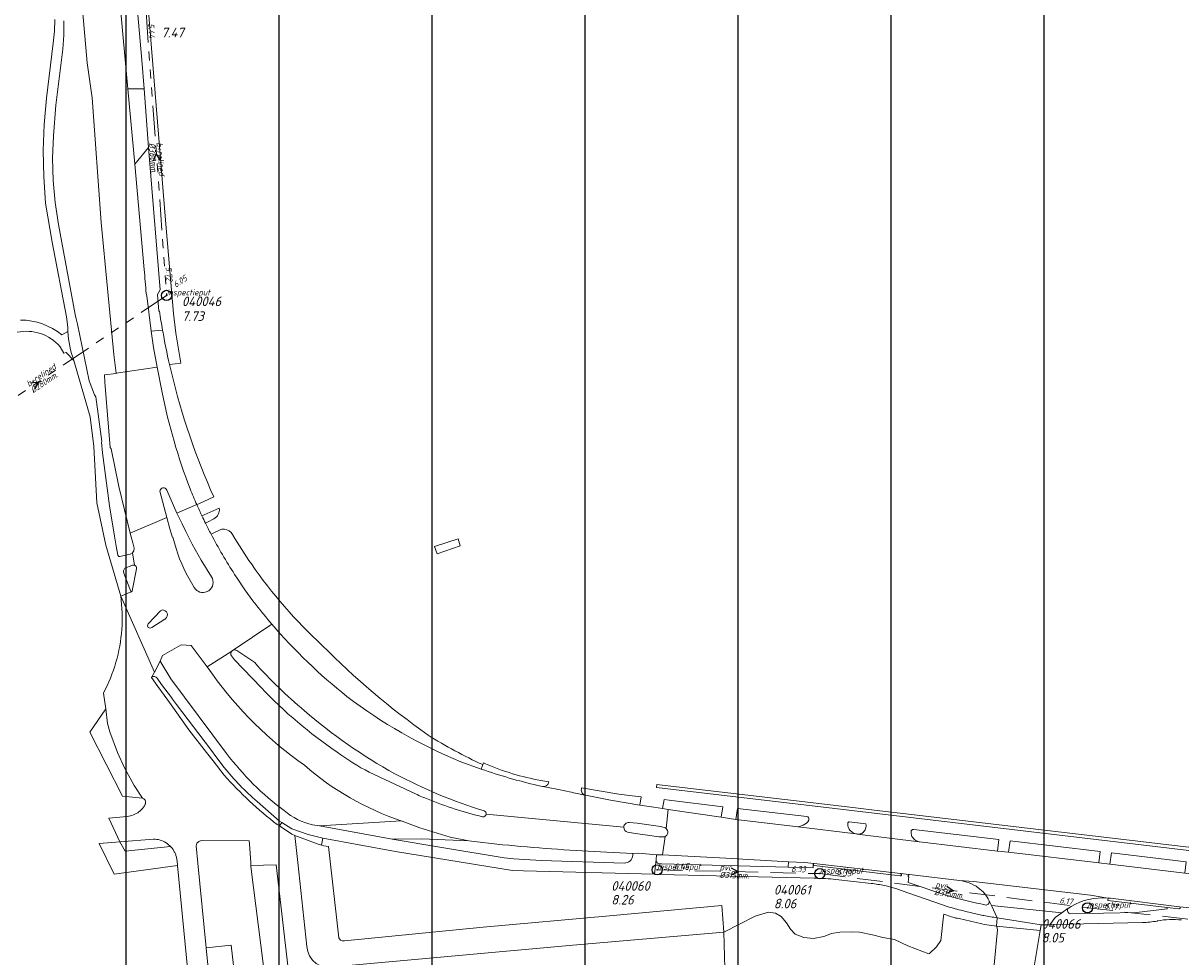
# Model space of a CAD drawing. Extents: x 148869 to 161638, y 453607 to 469810.
# Tile 113 of 256: x 152319 to 152546, y 462552 to 462735. Entities that reach past the tile are written whole.
import ezdxf

# ---------------------------------------------------------------- set-up
doc = ezdxf.new("R2010")
doc.units = 0
doc.header["$PDMODE"] = 32
doc.header["$PDSIZE"] = 2
doc.linetypes.add('RI-GWA', pattern=[18.45, 6, -1.8, 1.75, -1.8, 1.75, -1.8, 1.75, -1.8])
doc.linetypes.add('RI-HWA', pattern=[7.4, 5, -2.4])
doc.layers.get('0').update_dxf_attribs({"linetype": 'CONTINUOUS'})
doc.layers.get('DEFPOINTS').update_dxf_attribs({"linetype": 'CONTINUOUS'})
doc.layers.add('2024 hatch', color=160, linetype='CONTINUOUS')
for name, color, linetype, lineweight in [('B-OI-RI-GWA-MATERIAAL-T18', 10, 'CONTINUOUS', 18), ('B-OI-RI-GWA-PUTDEKSELHOOGTE-T25', 10, 'CONTINUOUS', 25), ('B-OI-RI-GWA_BOB-T18', 10, 'CONTINUOUS', 18), ('B-OI-RI-GWA_DIAMETER-T18', 10, 'CONTINUOUS', 18), ('B-OI-RI-GWA_PUTNUMMER-T18', 10, 'CONTINUOUS', 18), ('B-OI-RI-GWA_RIOOLPUT-S', 10, 'CONTINUOUS', 25), ('B-OI-RI-GWA_TRANSPORTLEIDING-G', 10, 'RI-GWA', 18), ('B-OI-RI-HWA-BOB-T18', 150, 'CONTINUOUS', 18), ('B-OI-RI-HWA-MATERIAAL-T18', 150, 'CONTINUOUS', 18), ('B-OI-RI-HWA-PUTDEKSELHOOGTE-T25', 150, 'CONTINUOUS', 25), ('B-OI-RI-HWA-PUTNUMMER-T25', 150, 'CONTINUOUS', 25), ('B-OI-RI-HWA_DIAMETER-T18', 150, 'CONTINUOUS', 18), ('B-OI-RI-HWA_RIOOLPUT-S', 150, 'CONTINUOUS', 25), ('B-OI-RI-HWA_TRANSPORTLEIDING-G', 150, 'RI-HWA', 18), ('B-OI-RI-STROOMRICHTING-S', 252, 'CONTINUOUS', 25), ('B-RO-VH-VERHARDING_ASFALT-GV', 251, 'CONTINUOUS', 18), ('B-RO-VH-VERHARDING_BEDRIJFSVLOERPLAAT-GV', 251, 'CONTINUOUS', 18), ('B-RO-VH-VERHARDING_FUNDERING_ZAND-GV', 251, 'CONTINUOUS', 18), ('B-RO-VH-VERHARDING_GRASBETONSTEEN-GV', 251, 'CONTINUOUS', 18), ('B-RO-VH-VERHARDING_HALFVERHARDING_GRIND-GV', 251, 'CONTINUOUS', 18), ('B-RO-VH-VERHARDING_STRAATBAKSTEEN-GV', 251, 'CONTINUOUS', 18)]:
    doc.layers.add(name, color=color, linetype=linetype, lineweight=lineweight)
doc.styles.add('NLCS-ISO-M500-T18_CURSIEF', font='NLCS-ISO.ttf', dxfattribs={"oblique": 15, "height": 0.9})
doc.styles.add('NLCS-ISO-M750-T25_CURSIEF', font='NLCS-ISO.ttf', dxfattribs={"oblique": 15, "height": 1.875})

# ---------------------------------------------------------------- blocks, each defined once
blk = doc.blocks.new('ACMAP_ANN_TEMPLATE_hwa-diam')
at = {"color": 0, "linetype": 'ByBlock', "style": 'NLCS-ISO-M500-T18_CURSIEF', "oblique": 15}
blk.add_attdef('hwa-diam', (-3.7, -1.3), '', height=1.2, dxfattribs=at)
blk = doc.blocks.new('ACMAP_ANN_TEMPLATE_hwa-materiaal')
at = {"color": 0, "linetype": 'ByBlock', "style": 'NLCS-ISO-M500-T18_CURSIEF', "oblique": 15}
blk.add_attdef('hwa-mat', (-3.7, 0.2), '', height=1.2, dxfattribs=at)
blk = doc.blocks.new('ACMAP_ANN_TEMPLATE_hwa-nap-l')
at = {"color": 0, "linetype": 'ByBlock', "style": 'NLCS-ISO-M500-T18_CURSIEF', "oblique": 15}
blk.add_attdef('hwa-nap-l', (3.3, 0.2), '', height=1.2, dxfattribs=at)
blk = doc.blocks.new('ACMAP_ANN_TEMPLATE_hwa-nap-r')
at = {"color": 0, "linetype": 'ByBlock', "style": 'NLCS-ISO-M500-T18_CURSIEF', "oblique": 15}
blk.add_attdef('hwa-nap-r', (-5.6, 0.2), '', height=1.2, dxfattribs=at)
blk = doc.blocks.new('ACMAP_ANN_TEMPLATE_gwa-diam')
at = {"color": 0, "linetype": 'ByBlock', "style": 'NLCS-ISO-M500-T18_CURSIEF', "oblique": 15}
blk.add_attdef('gwa-diam', (-2.2, -1.3), '', height=1.2, dxfattribs=at)
blk = doc.blocks.new('ACMAP_ANN_TEMPLATE_gwa-materiaal')
at = {"color": 0, "linetype": 'ByBlock', "style": 'NLCS-ISO-M500-T18_CURSIEF', "oblique": 15}
blk.add_attdef('gwa-mat', (-2.2, 0.2), '', height=1.2, dxfattribs=at)
blk = doc.blocks.new('ACMAP_ANN_TEMPLATE_gwa-nap-l')
at = {"color": 0, "linetype": 'ByBlock', "style": 'NLCS-ISO-M500-T18_CURSIEF', "oblique": 15}
blk.add_attdef('gwa-nap-l', (2.3, 0.2), '', height=1.2, dxfattribs=at)
blk = doc.blocks.new('ACMAP_ANN_TEMPLATE_gwa-nap-r')
at = {"color": 0, "linetype": 'ByBlock', "style": 'NLCS-ISO-M500-T18_CURSIEF', "oblique": 15}
blk.add_attdef('gwa-nap-r', (-5.6, 0.2), '', height=1.2, dxfattribs=at)
blk = doc.blocks.new('ACMAP_ANN_TEMPLATE_hwa-puth')
at = {"color": 0, "linetype": 'ByBlock', "style": 'NLCS-ISO-M750-T25_CURSIEF', "oblique": 15}
blk.add_attdef('hwa-puth', (-9, -6.8), '', height=1.88, dxfattribs=at)
blk = doc.blocks.new('ACMAP_ANN_TEMPLATE_hwa-putnr')
at = {"color": 0, "linetype": 'ByBlock', "style": 'NLCS-ISO-M750-T25_CURSIEF', "oblique": 15}
blk.add_attdef('hwa-putnr', (-9, -4.1), '', height=1.88, dxfattribs=at)
blk = doc.blocks.new('ACMAP_ANN_TEMPLATE_type knoop')
at = {"layer": 'DEFPOINTS', "style": 'NLCS-ISO-M500-T18_CURSIEF', "oblique": 15}
blk.add_attdef('type_knoop', (0, 0), '', height=1.2, dxfattribs=at)
blk = doc.blocks.new('ACMAP_ANN_TEMPLATE_gwa-puth')
at = {"color": 0, "linetype": 'ByBlock', "style": 'NLCS-ISO-M750-T25_CURSIEF', "oblique": 15}
blk.add_attdef('gwa-puth', (3, -5), '', height=1.88, dxfattribs=at)
blk = doc.blocks.new('ACMAP_ANN_TEMPLATE_gwa-putnr')
at = {"color": 0, "linetype": 'ByBlock', "style": 'NLCS-ISO-M750-T25_CURSIEF', "oblique": 15}
blk.add_attdef('gwa-putnr', (3, -2.1), '', height=1.88, dxfattribs=at)

msp = doc.modelspace()

# ---------------------------------------------------------------- hatches: boundary and pattern name
at = {"layer": '2024 hatch'}
h = msp.add_hatch(dxfattribs=at)
h.set_pattern_fill('ANSI31', color=256, scale=29.988, angle=45)
h.set_pattern_definition([(90, (0, 0), (-29.988, 0), [])])
h.paths.add_polyline_path([(153060.97, 462471.33), (152787.39, 462332.45), (152683.96, 462314.58), (152571.59, 462395.32), (152563.82, 462406.18), (152398.44, 462422.66), (152151.13, 462555.77), (152130.97, 462967.46), (151963.51, 463060.43), (151619.43, 463158.93), (151635.54, 463357.09), (152009.16, 463977.93), (152157.72, 463944.62), (152280.12, 463919.12), (152508.66, 464143.59), (152698.68, 463896.62), (152536.72, 463732.43), (152656.87, 463588.89), (152658.63, 463316.61), (152691.32, 463187.08), (152688.32, 463085.82), (152689.17, 463075.64), (152721.38, 462998.51), (152757.48, 462725.88), (152775.44, 462698.77), (152933.57, 462680.1)])

# ---------------------------------------------------------------- linework, layer by layer
at = {"layer": 'B-OI-RI-GWA_RIOOLPUT-S', "color": 251}
msp.add_point((152346.97, 462681.56), dxfattribs=at)
at = {"layer": 'B-OI-RI-GWA_TRANSPORTLEIDING-G', "color": 251}
for p, q in [((152342.94, 462737.16), (152346.97, 462681.56)), ((152346.97, 462681.56), (152296.81, 462647.71))]:
    msp.add_line(p, q, dxfattribs=at)
at = {"layer": 'B-OI-RI-HWA_RIOOLPUT-S', "color": 251}
for p in [(152443.14, 462568.95), (152475.01, 462568.2), (152527.5, 462561.51)]:
    msp.add_point(p, dxfattribs=at)
at = {"layer": 'B-OI-RI-HWA_TRANSPORTLEIDING-G', "color": 251}
for p, q in [((152443.14, 462568.95), (152475.01, 462568.2)), ((152475.01, 462568.2), (152527.5, 462561.51)), ((152527.5, 462561.51), (152576.55, 462556))]:
    msp.add_line(p, q, dxfattribs=at)
at = {"layer": 'B-OI-RI-STROOMRICHTING-S', "color": 251}
for points in [[(152345.77, 462707.98), (152344.95, 462709.36), (152344.33, 462707.87)], [(152320.29, 462664.43), (152321.89, 462664.64), (152321.1, 462663.23)], [(152457.64, 462569.33), (152459.08, 462568.58), (152457.61, 462567.89)], [(152499.92, 462565.75), (152501.26, 462564.85), (152499.73, 462564.32)]]:
    msp.add_lwpolyline(points, dxfattribs=at)
at = {"layer": 'B-RO-VH-VERHARDING_ASFALT-GV', "flags": 128}
for points in [[(152339.74, 462755.62), (152340, 462750.57), (152340.6, 462745.15), (152340.96, 462741.16), (152342.13, 462727.67), (152342.55, 462722.03), (152343.39, 462710.56), (152345.69, 462682.63), (152345.21, 462681.74), (152345.43, 462678.45), (152345.57, 462678.46)], [(152329.43, 462749.67), (152331.4, 462727.14), (152332.36, 462720.31), (152334.15, 462695.83), (152336.62, 462669.98), (152337.1, 462666.3), (152345.13, 462667.51), (152344.38, 462671.36), (152343.97, 462674.56), (152343.08, 462681.51)], [(152347.54, 462667.99), (152349.75, 462668.29), (152348.75, 462674.17), (152348.33, 462678.04), (152346.77, 462696.29), (152342.45, 462749.39)], [(152342.59, 462686.61), (152340.73, 462707.31), (152339.38, 462722.04), (152337.79, 462739.25)], [(152325.04, 462735.66), (152325, 462733.34), (152324.73, 462731.04), (152323.44, 462720.22), (152322.96, 462715.09), (152322.77, 462709.95), (152322.87, 462704.8), (152323.25, 462699.66), (152324.5, 462692.01), (152327.33, 462677.38), (152327.57, 462675.36), (152327.6, 462674.5)], [(152340.03, 462623.42), (152339.93, 462623.49), (152338.56, 462627.13), (152338.5, 462627.43), (152338.5, 462627.55), (152338.55, 462627.67), (152338.7, 462627.94), (152338.8, 462628.06), (152340.16, 462628.64), (152340.3, 462628.66), (152340.64, 462628.67), (152340.3, 462631.08), (152339.85, 462630.85), (152337.81, 462630.37), (152337.59, 462630.39), (152337.38, 462630.61), (152337.08, 462632.38), (152336.75, 462634.37), (152335.75, 462640.28), (152334.41, 462650.69), (152334.17, 462652.77), (152334.28, 462652.95), (152333.09, 462661.66), (152332.95, 462661.85), (152332.81, 462662.05), (152331.81, 462664.83), (152329.47, 462675.9), (152329.25, 462676.95), (152329.07, 462677.79), (152325.77, 462695.44), (152325.09, 462699.77), (152324.7, 462704.12), (152324.59, 462708.5), (152324.76, 462712.87), (152325.24, 462718.84), (152326.6, 462729.82), (152326.81, 462732.59), (152326.83, 462735.36)], [(152343.08, 462681.51), (152342.98, 462681.95)], [(152328.81, 462668.77), (152331.96, 462657.76), (152332.67, 462651.93), (152333.28, 462640.91), (152335.04, 462632.62), (152337.97, 462622.62), (152340.03, 462623.42)], [(152346.11, 462662.5), (152345.13, 462667.51), (152337.1, 462666.3), (152337.11, 462666.25), (152334.76, 462665.98), (152334.87, 462664.56), (152335.87, 462651.73), (152336.12, 462651.46), (152337.57, 462644.07), (152339.83, 462634.97), (152347.01, 462638.05), (152345.65, 462643.16)], [(152347.01, 462643.38), (152348.96, 462638.88), (152352.89, 462640.54)], [(152352.89, 462640.54), (152348.96, 462638.88), (152349.99, 462636.8), (152350.73, 462635.25), (152351.71, 462633.33), (152351.97, 462632.82), (152353.76, 462629.63), (152355.78, 462626.39)], [(152348.16, 462634.14), (152348.15, 462634.13), (152347.62, 462635.8), (152347.01, 462638.05), (152339.83, 462634.97), (152340.02, 462634.21), (152340.32, 462633.03), (152340.58, 462632.03), (152340.57, 462631.51), (152340.3, 462631.08), (152340.64, 462628.67), (152340.8, 462628.61), (152340.99, 462628.41), (152341.06, 462628.25), (152341.05, 462627.98), (152340.22, 462623.67), (152340.21, 462623.61), (152340.1, 462623.46), (152340.03, 462623.42), (152337.97, 462622.62), (152344.57, 462607.72), (152345.72, 462609.89), (152346.17, 462610.97), (152349.84, 462613.06), (152351.8, 462612.94), (152354.93, 462608.72), (152359.74, 462611.83)], [(152348.83, 462631.93), (152348.16, 462634.14)], [(152358.26, 462587.53), (152356.07, 462590.33), (152354.79, 462591.96), (152351.33, 462596.4), (152348.17, 462600.82), (152347.19, 462602.2), (152345.26, 462604.9), (152344.01, 462606.66), (152344.57, 462607.72), (152337.97, 462622.62), (152338.07, 462621.81), (152338.15, 462620.99), (152338.21, 462620.17), (152338.25, 462619.35), (152338.26, 462618.54), (152338.26, 462617.72), (152338.23, 462616.9), (152338.18, 462616.08), (152338.11, 462615.26), (152338.02, 462614.45), (152337.91, 462613.64), (152337.77, 462612.83), (152337.62, 462612.02), (152337.44, 462611.22), (152337.25, 462610.43), (152337.03, 462609.64), (152336.79, 462608.85), (152336.54, 462608.07), (152336.26, 462607.3), (152335.96, 462606.54), (152335.64, 462605.78), (152335.3, 462605.04), (152334.95, 462604.3), (152334.57, 462603.57), (152335.08, 462600.52), (152335.4, 462597.61), (152335.86, 462596), (152337.31, 462591.98), (152338.73, 462588.96), (152340.63, 462585.51), (152342.24, 462583), (152342.37, 462582.95), (152342.49, 462582.88), (152342.59, 462582.79), (152342.68, 462582.69), (152342.75, 462582.58), (152342.8, 462582.45), (152342.83, 462582.32), (152342.85, 462582.19), (152342.83, 462582.05), (152342.8, 462581.92), (152342.75, 462581.8), (152342.6, 462581.52), (152342.42, 462581.26), (152342.23, 462581), (152342.02, 462580.77), (152341.79, 462580.55), (152341.55, 462580.34), (152341.3, 462580.15), (152341.03, 462579.99), (152340.75, 462579.84), (152340.46, 462579.71), (152340.17, 462579.6), (152339.86, 462579.51), (152339.55, 462579.45), (152339.24, 462579.41), (152335.62, 462579.08), (152337.8, 462574.46), (152344.41, 462574.99), (152344.73, 462574.97), (152345.05, 462574.93), (152345.37, 462574.87), (152345.68, 462574.78), (152345.99, 462574.68), (152346.29, 462574.56), (152346.57, 462574.41), (152346.85, 462574.25), (152347.12, 462574.07), (152347.37, 462573.87), (152347.61, 462573.65), (152347.72, 462573.54), (152347.83, 462573.42), (152348.04, 462573.17), (152348.23, 462572.91), (152348.32, 462572.78), (152348.4, 462572.64), (152348.48, 462572.5), (152348.56, 462572.36), (152348.69, 462572.07), (152348.75, 462571.91), (152348.8, 462571.76), (152348.9, 462571.46), (152348.93, 462571.3), (152348.97, 462571.14), (152349.08, 462570.02), (152349.1, 462569.82), (152354.89, 462510.16)], [(152355.22, 462623.67), (152355.15, 462623.63)], [(152343.36, 462616.46), (152343.19, 462616.81), (152343.33, 462617.17), (152345.75, 462619.71), (152346.14, 462619.92)], [(152346.6, 462618.06), (152344.07, 462616.49), (152343.72, 462616.33), (152343.36, 462616.46)], [(152346.78, 462618.18), (152346.76, 462618.17), (152346.74, 462618.16)], [(152367.6, 462617.1), (152360, 462612.03)], [(152360, 462612.03), (152367.6, 462617.1)], [(152359.74, 462611.83), (152354.93, 462608.72), (152355.97, 462607.31)], [(152365.5, 462604.67), (152360.28, 462610.14), (152359.7, 462610.9)], [(152360.74, 462611.95), (152364.25, 462609.57)], [(152358.71, 462591.79), (152347.77, 462606.42), (152345.72, 462609.89), (152344.57, 462607.72), (152344.01, 462606.66)], [(152345.11, 462606.51), (152345.98, 462605.31), (152347.9, 462602.71), (152348.13, 462602.4), (152348.91, 462601.37), (152355.58, 462592.58), (152356.83, 462590.93), (152358.28, 462589.02)], [(152408.65, 462588.7), (152404.64, 462590.15)], [(152395.78, 462583.83), (152386.7, 462588.09)], [(152425.98, 462584.24), (152425.36, 462584.37), (152424.74, 462584.5), (152424.12, 462584.63), (152423.49, 462584.76), (152420.74, 462585.27), (152420.67, 462585.3), (152420.65, 462585.29), (152419.7, 462585.5)], [(152428.89, 462583.62), (152428.02, 462583.81), (152427.77, 462583.86), (152427.53, 462583.91)], [(152444.9, 462577.04), (152445.32, 462580.79), (152444.2, 462580.95), (152442.51, 462581.21), (152439.75, 462581.62), (152433.99, 462582.6), (152429.08, 462583.58), (152429.05, 462583.57)], [(152364.7, 462582.34), (152369.12, 462578.47), (152369.55, 462578.2), (152371.52, 462576.96), (152374.7, 462575.88), (152377.6, 462575.15), (152391.87, 462572.56), (152414.8, 462568.8), (152416.97, 462568.73), (152442.61, 462568.09), (152442.92, 462570.98), (152443.01, 462571.92), (152439.55, 462572.19), (152438.4, 462572.15), (152438.37, 462571.8)], [(152409.61, 462579.88), (152436.59, 462577.29)], [(152436.59, 462577.29), (152409.61, 462579.88)], [(152482.14, 462575.99), (152482.1, 462576), (152470.25, 462577.42), (152458.55, 462578.84), (152455.72, 462579.27), (152445.32, 462580.79), (152444.9, 462577.04)], [(152375.56, 462551.26), (152375, 462552.06), (152374.64, 462552.96), (152374.49, 462553.92), (152372.68, 462570.36), (152372.1, 462575.71), (152371.54, 462575.92), (152369.07, 462577.55), (152368.64, 462577.83)], [(152436.68, 462570.29), (152420.41, 462570.77), (152415.03, 462571.08), (152413.14, 462571.3), (152400.9, 462573.31), (152391.2, 462574.96), (152381.56, 462576.74), (152376.91, 462577.57), (152375.6, 462577.8)], [(152392.97, 462578.56), (152396.64, 462577.2), (152402.57, 462575.37), (152406.23, 462574.65), (152412.84, 462573.87)], [(152444.09, 462575.41), (152443.45, 462575.42), (152441.22, 462575.73), (152438.91, 462576.07), (152437.35, 462576.36)], [(152437.66, 462578.22), (152439.21, 462578.07), (152441.5, 462577.75), (152443.8, 462577.43), (152444.53, 462577.24)], [(152356.06, 462540.35), (152354.73, 462553.69), (152353.08, 462570.27), (152352.74, 462573.66), (152352.83, 462573.92), (152352.92, 462574.15), (152353.28, 462574.53), (152353.76, 462574.72), (152363.18, 462574.61), (152363.22, 462574.03), (152363.45, 462570.34), (152363.49, 462569.79), (152368.46, 462569.92), (152378.13, 462486.33)], [(152443.01, 462571.92), (152444.22, 462571.86), (152444.7, 462575.48)], [(152444.7, 462575.48), (152444.22, 462571.86), (152456.61, 462571.24), (152468.87, 462570.55), (152472.04, 462570.38), (152473.94, 462570.22), (152473.95, 462570.22), (152490.86, 462568.2), (152490.86, 462568.2), (152492.54, 462568.02), (152492.61, 462568.01), (152502.39, 462566.86), (152505.17, 462566.66), (152528.1, 462564.01), (152531.49, 462563.42), (152531.56, 462563.41)], [(152529.73, 462570.31), (152512.05, 462572.41), (152509.86, 462572.64), (152494.58, 462574.46), (152494.57, 462574.46), (152494.51, 462574.46), (152482.34, 462575.97)], [(152432.04, 462572.47), (152438.4, 462572.15), (152439.55, 462572.19), (152443.01, 462571.92)], [(152442.92, 462570.98), (152442.61, 462568.09), (152443.7, 462568.06), (152473.95, 462567.3), (152474.16, 462567.29)], [(152490.81, 462567.75), (152487.45, 462568.14), (152473.92, 462569.79), (152473.87, 462569.8), (152473.74, 462569.81), (152473.74, 462569.34), (152468.81, 462569.47), (152443.99, 462570.13), (152443.69, 462570.14), (152443.68, 462570.14)], [(152473.87, 462569.8), (152473.92, 462569.79), (152487.45, 462568.14), (152490.81, 462567.75)], [(152490.86, 462568.2), (152490.86, 462568.2), (152473.95, 462570.22), (152473.94, 462570.22), (152473.94, 462570.21)], [(152548.8, 462568.11), (152546.61, 462568.33), (152531.91, 462570.03), (152529.73, 462570.31)], [(152492.61, 462568.01), (152492.54, 462568.02), (152490.86, 462568.2)], [(152494.91, 462565.63), (152492.35, 462566.5), (152492.33, 462566.54), (152492.47, 462567.56)], [(152478.15, 462567.08), (152485.13, 462566.29)], [(152531.49, 462563.42), (152528.1, 462564.01), (152505.17, 462566.66), (152502.39, 462566.86)], [(152490.96, 462564.92), (152500.42, 462561.66)], [(152509.83, 462559.55), (152508.68, 462561.94), (152508.22, 462562.88)], [(152508.22, 462562.88), (152508.68, 462561.94), (152522.45, 462560.52), (152523.74, 462561.44), (152523.72, 462561.41), (152523.79, 462561.46), (152524.31, 462561.78)], [(152531.99, 462563.37), (152545.57, 462561.73), (152546.27, 462561.65), (152546.97, 462561.57), (152558.74, 462560.18), (152561.03, 462559.91), (152561.73, 462559.83), (152562.54, 462559.73), (152562.55, 462559.73), (152578.44, 462557.86), (152578.45, 462557.86), (152590.6, 462556.43), (152590.61, 462556.43), (152596.58, 462555.7), (152596.72, 462555.68), (152597.52, 462555.59), (152598.02, 462555.53), (152598.15, 462555.51), (152614.06, 462553.63), (152614.2, 462553.61), (152615.04, 462553.51)], [(152503.42, 462560.86), (152507, 462560.03), (152507.22, 462559.99)], [(152507.65, 462562.05), (152507.65, 462562.04), (152507.63, 462562.04), (152507.37, 462562.1)], [(152523.72, 462561.41), (152523.74, 462561.44), (152522.45, 462560.52), (152521.2, 462559.62), (152520.12, 462558.2), (152521.04, 462558.23), (152538.27, 462558.6)], [(152545.43, 462561.32), (152543.14, 462561.58), (152543.14, 462561.55), (152543.11, 462561.31), (152537.11, 462560.59), (152524.19, 462560.34)], [(152546.97, 462561.57), (152546.27, 462561.65), (152545.57, 462561.73)], [(152541.17, 462558.91), (152541.23, 462558.96)], [(152456.46, 462547.3), (152456.19, 462556.73), (152426.6, 462554.18), (152379.06, 462549.87)], [(152514.42, 462534.31), (152518.25, 462557.03), (152509.67, 462557.9), (152509.78, 462557.59), (152509.88, 462557.11), (152509.83, 462556.54), (152507.95, 462537.17)]]:
    msp.add_lwpolyline(points, dxfattribs=at)
at = {"layer": 'B-RO-VH-VERHARDING_ASFALT-GV'}
for points in [[(152342.98, 462681.95, -0.00815), (152342.59, 462686.61)], [(152345.57, 462678.46, 0.006982), (152346.18, 462674.72)], [(152327.6, 462674.5, 0.074567), (152328.81, 462668.77)], [(152346.18, 462674.72, 0.012339), (152347.54, 462667.99)], [(152351.57, 462643.65, -0.043507), (152346.11, 462662.5)], [(152345.65, 462643.16, -0.842267), (152347.01, 462643.38)], [(152352.89, 462640.54, -0.008742), (152351.57, 462643.65)], [(152353.9, 462638.32, -0.006219), (152352.89, 462640.54)], [(152354.58, 462636.92, -0.002896), (152353.9, 462638.32)], [(152355.68, 462634.76, -0.005878), (152354.58, 462636.92)], [(152360.3, 462626.86, -0.023263), (152355.68, 462634.76)], [(152352.38, 462624.29, -0.066008), (152348.83, 462631.93)], [(152355.78, 462626.39, -0.404887), (152355.22, 462623.67)], [(152364.44, 462620.95, -0.018219), (152360.3, 462626.86)], [(152354.9, 462623.49, -0.378713), (152352.38, 462624.29)], [(152355.15, 462623.63, -0.040683), (152354.9, 462623.49)], [(152346.14, 462619.92, -0.690297), (152346.78, 462618.18)], [(152367.6, 462617.1, -0.011421), (152364.44, 462620.95)], [(152346.74, 462618.16, -0.037957), (152346.6, 462618.06)], [(152382.31, 462602.95, -0.047021), (152367.6, 462617.1)], [(152359.7, 462610.9, -0.350111), (152359.74, 462611.83)], [(152359.74, 462611.83, -0.112993), (152360, 462612.03)], [(152360, 462612.03, -0.267654), (152360.74, 462611.95)], [(152364.25, 462609.57, 0.033938), (152373.96, 462600.16)], [(152344.01, 462606.66, -0.488612), (152345.11, 462606.51)], [(152355.97, 462607.31, 0.085345), (152373.99, 462589.45)], [(152380.4, 462592.03, -0.053996), (152365.5, 462604.67)], [(152404.64, 462590.15, -0.065882), (152382.31, 462602.95)], [(152373.96, 462600.16, 0.052258), (152391.72, 462587.79)], [(152370.03, 462580.57, -0.072684), (152358.71, 462591.79)], [(152386.7, 462588.09, -0.041057), (152380.4, 462592.03)], [(152358.28, 462589.02, 0.046363), (152364.7, 462582.34)], [(152373.99, 462589.45, 0.098303), (152392.97, 462578.56)], [(152391.72, 462587.79, 0.04654), (152409.23, 462580.5)], [(152419.7, 462585.5, -0.026693), (152408.65, 462588.7)], [(152368.64, 462577.83, -0.0489), (152358.26, 462587.53)], [(152398.24, 462582.79, -0.017446), (152395.78, 462583.83)], [(152427.53, 462583.91, 0.002592), (152425.98, 462584.24)], [(152429.05, 462583.57, -0.03875), (152428.89, 462583.62)], [(152408.93, 462579.35, -0.036967), (152398.24, 462582.79)], [(152375.6, 462577.8, -0.122431), (152370.03, 462580.57)], [(152409.61, 462579.88, -0.427851), (152408.93, 462579.35)], [(152409.23, 462580.5, -0.335855), (152409.61, 462579.88)], [(152436.59, 462577.29, -0.455193), (152437.66, 462578.22)], [(152437.35, 462576.36, -0.364441), (152436.59, 462577.29)], [(152444.53, 462577.24, -0.110433), (152444.9, 462577.04)], [(152444.9, 462577.04, -0.54237), (152444.7, 462575.48)], [(152444.7, 462575.48, -0.171456), (152444.09, 462575.41)], [(152482.34, 462575.97, -0.019193), (152482.14, 462575.99)], [(152412.84, 462573.87, 0.011673), (152432.04, 462572.47)], [(152438.37, 462571.8, -0.398805), (152436.68, 462570.29)], [(152443.68, 462570.14, -0.43534), (152442.92, 462570.98)], [(152473.81, 462570.14, 0.193055), (152473.75, 462570)], [(152473.75, 462570, 0.183698), (152473.79, 462569.86)], [(152473.79, 462569.86, 0.122256), (152473.87, 462569.8)], [(152473.94, 462570.21, 0.182677), (152473.81, 462570.14)], [(152474.16, 462567.29, -0.018058), (152478.15, 462567.08)], [(152490.81, 462567.75, 0.196434), (152490.97, 462567.81)], [(152490.97, 462567.81, -0.196434), (152490.81, 462567.75)], [(152491, 462568.12, 0.208268), (152490.86, 462568.2)], [(152490.86, 462568.2, -0.208268), (152491, 462568.12)], [(152490.97, 462567.81, 0.208328), (152491.05, 462567.96)], [(152491.05, 462567.96, -0.208328), (152490.97, 462567.81)], [(152491.05, 462567.96, 0.211641), (152491, 462568.12)], [(152491, 462568.12, -0.211641), (152491.05, 462567.96)], [(152492.37, 462567.66, -0.198536), (152492.36, 462567.81)], [(152492.36, 462567.81, -0.19455), (152492.45, 462567.94)], [(152492.47, 462567.56, -0.177067), (152492.37, 462567.66)], [(152492.45, 462567.94, -0.114818), (152492.55, 462568)], [(152492.55, 462568, -0.086513), (152492.61, 462568.01)], [(152485.13, 462566.29, -0.012255), (152486.43, 462566.1)], [(152486.43, 462566.1, -0.012517), (152487.72, 462565.85)], [(152487.72, 462565.85, -0.014797), (152488.88, 462565.58)], [(152488.88, 462565.58, -0.011921), (152490.96, 462564.92)], [(152507.37, 462562.1, -0.039244), (152494.91, 462565.63)], [(152502.39, 462566.86, -0.063429), (152504.33, 462566.39)], [(152504.33, 462566.39, -0.064618), (152506.09, 462565.44)], [(152506.09, 462565.44, -0.062888), (152507.32, 462564.3)], [(152507.32, 462564.3, -0.06298), (152508.22, 462562.88)], [(152508.22, 462562.88, -0.498083), (152507.65, 462562.05)], [(152524.31, 462561.78, -0.153496), (152531.49, 462563.42)], [(152531.56, 462563.41, -0.009419), (152531.99, 462563.37)], [(152500.42, 462561.66, 0.018657), (152503.42, 462560.86)], [(152524.19, 462560.34, -0.576431), (152523.72, 462561.41)], [(152545.59, 462561.36, -0.216492), (152545.43, 462561.32)], [(152545.57, 462561.73, -0.2238), (152545.68, 462561.51)], [(152545.68, 462561.51, -0.217962), (152545.59, 462561.36)], [(152507.22, 462559.99, 0.014168), (152509.83, 462559.55)], [(152538.27, 462558.6, 0.034121), (152541.17, 462558.91)], [(152541.23, 462558.96, -0.068235), (152545.95, 462559.12)]]:
    msp.add_lwpolyline(points, format="xyb", dxfattribs=at)
at = {"layer": 'B-RO-VH-VERHARDING_ASFALT-GV', "flags": 128}
for points in [[(152400.04, 462630.93), (152404.54, 462632.48), (152404.13, 462633.83), (152399.52, 462632.33)], [(152331.89, 462595.91), (152338.29, 462583.39), (152342.24, 462583), (152340.63, 462585.51), (152338.73, 462588.96), (152337.31, 462591.98), (152335.86, 462596), (152335.4, 462597.61), (152335.08, 462600.52)], [(152347.72, 462573.54), (152338.86, 462572.58), (152337.8, 462574.46), (152333.74, 462574.1), (152336.69, 462568.09), (152349.1, 462569.82), (152349.08, 462570.02), (152348.97, 462571.14), (152348.93, 462571.3), (152348.9, 462571.46), (152348.8, 462571.76), (152348.75, 462571.91), (152348.69, 462572.07), (152348.56, 462572.36), (152348.48, 462572.5), (152348.4, 462572.64), (152348.32, 462572.78), (152348.23, 462572.91), (152348.04, 462573.17), (152347.83, 462573.42)], [(152518.44, 462558.16), (152519.23, 462558.17), (152520.12, 462558.2), (152521.2, 462559.62), (152522.45, 462560.52), (152508.68, 462561.94), (152509.83, 462559.55)], [(152518.44, 462558.16), (152509.83, 462559.55), (152509.67, 462557.9), (152518.25, 462557.03)]]:
    msp.add_lwpolyline(points, close=True, dxfattribs=at)
at = {"layer": 'B-RO-VH-VERHARDING_BEDRIJFSVLOERPLAAT-GV', "flags": 128}
for points in [[(152531.56, 462563.41), (152531.49, 462563.42), (152531.56, 462563.41), (152531.52, 462562.95), (152543.14, 462561.55), (152543.14, 462561.58), (152545.43, 462561.32)], [(152545.57, 462561.73), (152531.99, 462563.37)]]:
    msp.add_lwpolyline(points, dxfattribs=at)
at = {"layer": 'B-RO-VH-VERHARDING_BEDRIJFSVLOERPLAAT-GV'}
for points in [[(152531.99, 462563.37, 0.009419), (152531.56, 462563.41)], [(152545.43, 462561.32, 0.216492), (152545.59, 462561.36)], [(152545.68, 462561.51, 0.2238), (152545.57, 462561.73)], [(152545.59, 462561.36, 0.217962), (152545.68, 462561.51)]]:
    msp.add_lwpolyline(points, format="xyb", dxfattribs=at)
at = {"layer": 'B-RO-VH-VERHARDING_FUNDERING_ZAND-GV', "flags": 128}
for points in [[(152376.71, 462573.96), (152372.1, 462575.71), (152372.68, 462570.36), (152374.49, 462553.92), (152374.64, 462552.96), (152375, 462552.06), (152375.56, 462551.26), (152376.29, 462550.62), (152377.14, 462550.16), (152378.08, 462549.91), (152379.06, 462549.87), (152426.6, 462554.18), (152456.19, 462556.73), (152455.83, 462561.93), (152433.81, 462559.96), (152409.04, 462557.68), (152381.87, 462555.01), (152381.41, 462555.01), (152381.08, 462555.17), (152380.76, 462555.65), (152378.69, 462573.51), (152377.78, 462573.67), (152377.32, 462573.79)], [(152374.44, 462480.62), (152376.33, 462481.48), (152377.13, 462482.22), (152377.74, 462483.13), (152378.12, 462484.15), (152378.25, 462485.24), (152378.13, 462486.33), (152368.46, 462569.92), (152363.49, 462569.79), (152363.51, 462569.63), (152369.93, 462518.69)], [(152354.73, 462553.69), (152356.06, 462540.35), (152362.44, 462482.79), (152362.71, 462481.72), (152363.18, 462480.73), (152363.85, 462479.85), (152364.67, 462479.13), (152365.63, 462478.59), (152366.68, 462478.25), (152367.77, 462478.14), (152368.32, 462478.19), (152364.52, 462511.66), (152359.6, 462554.2)]]:
    msp.add_lwpolyline(points, close=True, dxfattribs=at)
for points in [[(152499.96, 462560.06), (152499.33, 462560.27), (152499.29, 462559.9), (152498.76, 462555.08), (152497.91, 462553.86), (152496.54, 462552.57), (152496.39, 462552.51), (152492.31, 462554.08), (152489.66, 462555.32), (152487.37, 462555.67), (152485.38, 462556.23), (152482.82, 462556.73), (152481.45, 462556.78), (152478.93, 462556.71), (152477.35, 462556.46), (152475.82, 462555.91), (152473.8, 462555.48), (152471.87, 462555.68), (152470.2, 462556.34), (152469.3, 462557.33), (152468.49, 462558.57), (152467.45, 462559.83), (152466.35, 462560.46), (152464.94, 462560.68), (152462.37, 462559.87), (152456.19, 462556.73)], [(152506.78, 462558.39), (152502.33, 462559.39)], [(152456.19, 462556.73), (152456.46, 462547.3), (152465.2, 462547.13), (152494.6, 462546.05), (152495.82, 462545.57), (152497, 462544.93), (152497.82, 462544.39), (152498.49, 462543.82), (152499.32, 462542.73), (152499.96, 462541.67), (152506.42, 462531.94), (152507.16, 462533.61), (152507.67, 462535.36), (152507.95, 462537.17), (152509.83, 462556.54), (152509.88, 462557.11), (152509.78, 462557.59), (152509.67, 462557.9), (152508.73, 462558.05)]]:
    msp.add_lwpolyline(points, dxfattribs=at)
at = {"layer": 'B-RO-VH-VERHARDING_FUNDERING_ZAND-GV'}
for points in [[(152502.33, 462559.39, -0.055459), (152499.96, 462560.06)], [(152508.73, 462558.05, -0.05817), (152506.78, 462558.39)]]:
    msp.add_lwpolyline(points, format="xyb", dxfattribs=at)
at = {"layer": 'B-RO-VH-VERHARDING_GRASBETONSTEEN-GV', "flags": 128}
for points in [[(152372.1, 462575.71), (152376.71, 462573.96), (152377.32, 462573.79), (152377.6, 462575.15), (152374.7, 462575.88), (152371.52, 462576.96), (152369.55, 462578.2), (152369.07, 462577.55), (152371.54, 462575.92)], [(152392.97, 462578.56), (152376.91, 462577.57), (152381.56, 462576.74), (152391.2, 462574.96), (152396.96, 462575.04), (152406.23, 462574.65), (152402.57, 462575.37), (152396.64, 462577.2)]]:
    msp.add_lwpolyline(points, close=True, dxfattribs=at)
at = {"layer": 'B-RO-VH-VERHARDING_HALFVERHARDING_GRIND-GV'}
for points in [[(152326.44, 462673.84, 0.166883), (152318.33, 462676.74)], [(152317.65, 462674.33, -0.273618), (152326.09, 462671.5)], [(152328.81, 462668.77, -0.074567), (152327.6, 462674.5)]]:
    msp.add_lwpolyline(points, format="xyb", dxfattribs=at)
at = {"layer": 'B-RO-VH-VERHARDING_HALFVERHARDING_GRIND-GV', "flags": 128}
for points in [[(152327.6, 462674.5), (152326.44, 462673.84)], [(152326.09, 462671.5), (152326.81, 462670.24), (152327.3, 462670.34), (152328.81, 462668.77)]]:
    msp.add_lwpolyline(points, dxfattribs=at)
at = {"layer": 'B-RO-VH-VERHARDING_STRAATBAKSTEEN-GV', "flags": 128}
for points in [[(152342.55, 462722.03), (152339.38, 462722.04), (152340.73, 462707.31), (152343.39, 462710.56)], [(152577.7, 462569.66), (152577.82, 462570), (152577.35, 462570.05), (152568.66, 462570.97), (152562.66, 462571.61), (152560.9, 462571.8), (152560.14, 462571.89), (152491.89, 462579.92), (152485.66, 462580.66), (152482.01, 462581.09), (152474.34, 462581.99), (152445.83, 462585.34), (152443.08, 462585.67), (152443.01, 462585.06), (152445.77, 462584.74), (152474.11, 462581.42), (152474.13, 462581.42), (152560.06, 462571.21), (152562.57, 462570.91), (152562.57, 462570.92)], [(152445.32, 462580.79), (152455.72, 462579.27), (152455.99, 462581.32), (152445.52, 462582.59), (152444.5, 462582.72), (152444.2, 462580.95)], [(152512.05, 462572.41), (152529.73, 462570.31), (152529.97, 462572.54), (152512.34, 462574.61)], [(152532.23, 462572.27), (152531.91, 462570.03), (152546.61, 462568.33), (152546.85, 462570.5)]]:
    msp.add_lwpolyline(points, close=True, dxfattribs=at)
for points in [[(152346.18, 462674.72), (152343.97, 462674.56), (152344.38, 462671.36), (152345.13, 462667.51), (152346.11, 462662.5)], [(152352.89, 462640.54), (152353.31, 462640.72), (152356.25, 462642.06), (152355.59, 462643.48)], [(152357.28, 462639.85), (152354.33, 462638.52), (152353.9, 462638.32)], [(152354.58, 462636.92), (152355, 462637.14), (152356.25, 462637.76)], [(152357.59, 462635.68), (152356.12, 462634.97), (152355.68, 462634.76)], [(152404.64, 462590.15), (152408.65, 462588.7), (152408.83, 462589.19), (152408.97, 462589.57)], [(152409.48, 462589.74), (152409.09, 462589.9), (152408.97, 462589.57), (152408.83, 462589.19), (152408.65, 462588.7)], [(152419.7, 462585.5), (152420.65, 462585.29), (152420.67, 462585.3)], [(152421.87, 462586.02), (152421.9, 462586.22), (152420.34, 462586.49)], [(152435.66, 462583.76), (152428.33, 462585.05), (152428.28, 462584.79)], [(152429.05, 462583.57), (152429.08, 462583.58), (152433.99, 462582.6), (152439.75, 462581.62), (152439.98, 462583.25), (152437.68, 462583.53)], [(152472.48, 462579.39), (152472.46, 462579.39), (152458.87, 462580.98), (152458.55, 462578.84), (152470.25, 462577.42)], [(152472.9, 462578.7), (152472.91, 462578.86)], [(152484.08, 462577.97), (152484.03, 462577.97), (152480.81, 462578.36), (152480.74, 462578.37), (152480.54, 462578.19)], [(152492.93, 462576.44), (152492.95, 462576.41)], [(152494.51, 462574.46), (152494.57, 462574.46), (152494.58, 462574.46), (152509.86, 462572.64), (152510.11, 462574.88), (152493.42, 462576.87), (152493.36, 462576.87)], [(152482.1, 462576), (152482.14, 462575.99)], [(152473.94, 462570.21), (152473.94, 462570.22), (152472.04, 462570.38), (152468.87, 462570.55), (152468.81, 462569.47), (152473.74, 462569.34), (152473.74, 462569.81), (152473.87, 462569.8)]]:
    msp.add_lwpolyline(points, dxfattribs=at)
at = {"layer": 'B-RO-VH-VERHARDING_STRAATBAKSTEEN-GV'}
for points in [[(152347.54, 462667.99, -0.012339), (152346.18, 462674.72)], [(152355.59, 462643.48, -0.046245), (152347.54, 462667.99)], [(152346.11, 462662.5, 0.043507), (152351.57, 462643.65)], [(152351.57, 462643.65, 0.008742), (152352.89, 462640.54)], [(152353.9, 462638.32, 0.002896), (152354.58, 462636.92)], [(152356.25, 462637.76, 0.322048), (152357.28, 462639.85)], [(152358.32, 462635.73, 0.091881), (152357.59, 462635.68)], [(152359.89, 462634.67, 0.25044), (152358.32, 462635.73)], [(152355.68, 462634.76, 0.023263), (152360.3, 462626.86)], [(152363.58, 462628.92, -0.017973), (152359.89, 462634.67)], [(152377.49, 462612.96, -0.055363), (152363.58, 462628.92)], [(152360.3, 462626.86, 0.018219), (152364.44, 462620.95)], [(152364.44, 462620.95, 0.011421), (152367.6, 462617.1)], [(152367.6, 462617.1, 0.047021), (152382.31, 462602.95)], [(152398.22, 462595.38, -0.044296), (152377.49, 462612.96)], [(152382.31, 462602.95, 0.065882), (152404.64, 462590.15)], [(152408.97, 462589.57, -0.034811), (152398.22, 462595.38)], [(152408.65, 462588.7, 0.026693), (152419.7, 462585.5)], [(152420.34, 462586.49, -0.059541), (152409.48, 462589.74)], [(152420.67, 462585.3, 0.389391), (152421.87, 462586.02)], [(152428.28, 462584.79, 0.090643), (152428.29, 462584.38)], [(152428.29, 462584.38, 0.090495), (152428.45, 462584)], [(152428.45, 462584, 0.09158), (152428.71, 462583.73)], [(152428.71, 462583.73, 0.041718), (152428.89, 462583.62)], [(152428.89, 462583.62, 0.03875), (152429.05, 462583.57)], [(152437.68, 462583.53, -0.003475), (152435.66, 462583.76)], [(152470.25, 462577.42, 0.27588), (152472.9, 462578.7)], [(152472.91, 462578.86, 0.377903), (152472.48, 462579.39)], [(152480.54, 462578.19, 0.095164), (152480.54, 462577.53)], [(152480.54, 462577.53, 0.094839), (152480.79, 462576.91)], [(152480.79, 462576.91, 0.097746), (152481.39, 462576.31)], [(152483.5, 462576.27, 0.138096), (152484.01, 462577.04)], [(152484.01, 462577.04, 0.136531), (152484.08, 462577.97)], [(152493.36, 462576.87, 0.408077), (152492.93, 462576.44)], [(152492.95, 462576.41, 0.091302), (152492.99, 462575.8)], [(152481.39, 462576.31, 0.104595), (152482.1, 462576)], [(152482.14, 462575.99, 0.019193), (152482.34, 462575.97)], [(152482.34, 462575.97, 0.076344), (152482.94, 462575.99)], [(152482.94, 462575.99, 0.128593), (152483.5, 462576.27)], [(152492.99, 462575.8, 0.090305), (152493.26, 462575.26)], [(152493.26, 462575.26, 0.093489), (152493.84, 462574.73)], [(152493.84, 462574.73, 0.087065), (152494.51, 462574.46)], [(152473.75, 462570, -0.193055), (152473.81, 462570.14)], [(152473.79, 462569.86, -0.183698), (152473.75, 462570)], [(152473.87, 462569.8, -0.122256), (152473.79, 462569.86)], [(152473.81, 462570.14, -0.182677), (152473.94, 462570.21)]]:
    msp.add_lwpolyline(points, format="xyb", dxfattribs=at)

# ---------------------------------------------------------------- block references
at = {"layer": 'B-OI-RI-GWA-MATERIAAL-T18', "color": 251}
for p, rotation in [((152344.95, 462709.36), 274.1456637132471), ((152321.89, 462664.64), 34.0130717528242)]:
    msp.add_blockref('ACMAP_ANN_TEMPLATE_gwa-materiaal', p, dxfattribs=dict(at, rotation=rotation)).add_auto_attribs({'gwa-mat': 'b+relined'})
at = {"layer": 'B-OI-RI-GWA-PUTDEKSELHOOGTE-T25', "color": 251}
for p, values in [((152342.94, 462737.16), {'gwa-puth': '7.47'}), ((152346.97, 462681.56), {'gwa-puth': '7.73'})]:
    msp.add_blockref('ACMAP_ANN_TEMPLATE_gwa-puth', p, dxfattribs=at).add_auto_attribs(values)
at = {"layer": 'B-OI-RI-GWA_BOB-T18', "color": 251}
for name, p, rotation, values in [('ACMAP_ANN_TEMPLATE_gwa-nap-l', (152342.94, 462737.16), 274.1456637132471, {'gwa-nap-l': '5.44'}), ('ACMAP_ANN_TEMPLATE_gwa-nap-r', (152346.97, 462681.56), 274.1456637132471, {'gwa-nap-r': '5.72'}), ('ACMAP_ANN_TEMPLATE_gwa-nap-l', (152346.97, 462681.56), 34.0130717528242, {'gwa-nap-l': '6.05'})]:
    msp.add_blockref(name, p, dxfattribs=dict(at, rotation=rotation)).add_auto_attribs(values)
at = {"layer": 'B-OI-RI-GWA_DIAMETER-T18', "color": 251}
for p, rotation, values in [((152344.95, 462709.36), 274.1456637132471, {'gwa-diam': '%%c380mm.'}), ((152321.89, 462664.64), 34.0130717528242, {'gwa-diam': '%%c280mm.'})]:
    msp.add_blockref('ACMAP_ANN_TEMPLATE_gwa-diam', p, dxfattribs=dict(at, rotation=rotation)).add_auto_attribs(values)
at = {"layer": 'B-OI-RI-GWA_PUTNUMMER-T18', "color": 251}
msp.add_blockref('ACMAP_ANN_TEMPLATE_gwa-putnr', (152346.97, 462681.56), dxfattribs=at).add_auto_attribs({'gwa-putnr': '040046'})
at = {"layer": 'B-OI-RI-HWA-BOB-T18', "color": 251}
for name, p, rotation, values in [('ACMAP_ANN_TEMPLATE_hwa-nap-l', (152443.14, 462568.95), 358.651901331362, {'hwa-nap-l': '6.45'}), ('ACMAP_ANN_TEMPLATE_hwa-nap-r', (152475.01, 462568.2), 358.651901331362, {'hwa-nap-r': '6.33'}), ('ACMAP_ANN_TEMPLATE_hwa-nap-l', (152475.01, 462568.2), 352.7366499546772, {'hwa-nap-l': '6.33'}), ('ACMAP_ANN_TEMPLATE_hwa-nap-r', (152527.5, 462561.51), 352.7366499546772, {'hwa-nap-r': '6.17'}), ('ACMAP_ANN_TEMPLATE_hwa-nap-l', (152527.5, 462561.51), 353.5905857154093, {'hwa-nap-l': '6.17'})]:
    msp.add_blockref(name, p, dxfattribs=dict(at, rotation=rotation)).add_auto_attribs(values)
at = {"layer": 'B-OI-RI-HWA-MATERIAAL-T18', "color": 251}
for p, rotation in [((152459.08, 462568.58), 358.651901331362), ((152501.26, 462564.85), 352.7366499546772)]:
    msp.add_blockref('ACMAP_ANN_TEMPLATE_hwa-materiaal', p, dxfattribs=dict(at, rotation=rotation)).add_auto_attribs({'hwa-mat': 'pvc'})
at = {"layer": 'B-OI-RI-HWA-PUTDEKSELHOOGTE-T25', "color": 251}
for p, values in [((152443.14, 462568.95), {'hwa-puth': '8.26'}), ((152475.01, 462568.2), {'hwa-puth': '8.06'}), ((152527.5, 462561.51), {'hwa-puth': '8.05'})]:
    msp.add_blockref('ACMAP_ANN_TEMPLATE_hwa-puth', p, dxfattribs=at).add_auto_attribs(values)
at = {"layer": 'B-OI-RI-HWA-PUTNUMMER-T25', "color": 251}
for p, values in [((152443.14, 462568.95), {'hwa-putnr': '040060'}), ((152475.01, 462568.2), {'hwa-putnr': '040061'}), ((152527.5, 462561.51), {'hwa-putnr': '040066'})]:
    msp.add_blockref('ACMAP_ANN_TEMPLATE_hwa-putnr', p, dxfattribs=at).add_auto_attribs(values)
at = {"layer": 'B-OI-RI-HWA_DIAMETER-T18', "color": 251}
for p, rotation in [((152459.08, 462568.58), 358.651901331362), ((152501.26, 462564.85), 352.7366499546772)]:
    msp.add_blockref('ACMAP_ANN_TEMPLATE_hwa-diam', p, dxfattribs=dict(at, rotation=rotation)).add_auto_attribs({'hwa-diam': '%%c315mm.'})
at = {"layer": 'DEFPOINTS'}
for p in [(152346.97, 462681.56), (152443.14, 462568.95), (152475.01, 462568.2), (152527.5, 462561.51)]:
    msp.add_blockref('ACMAP_ANN_TEMPLATE_type knoop', p, dxfattribs=at).add_auto_attribs({'type_knoop': 'inspectieput'})

doc.saveas('drawing.dxf')
